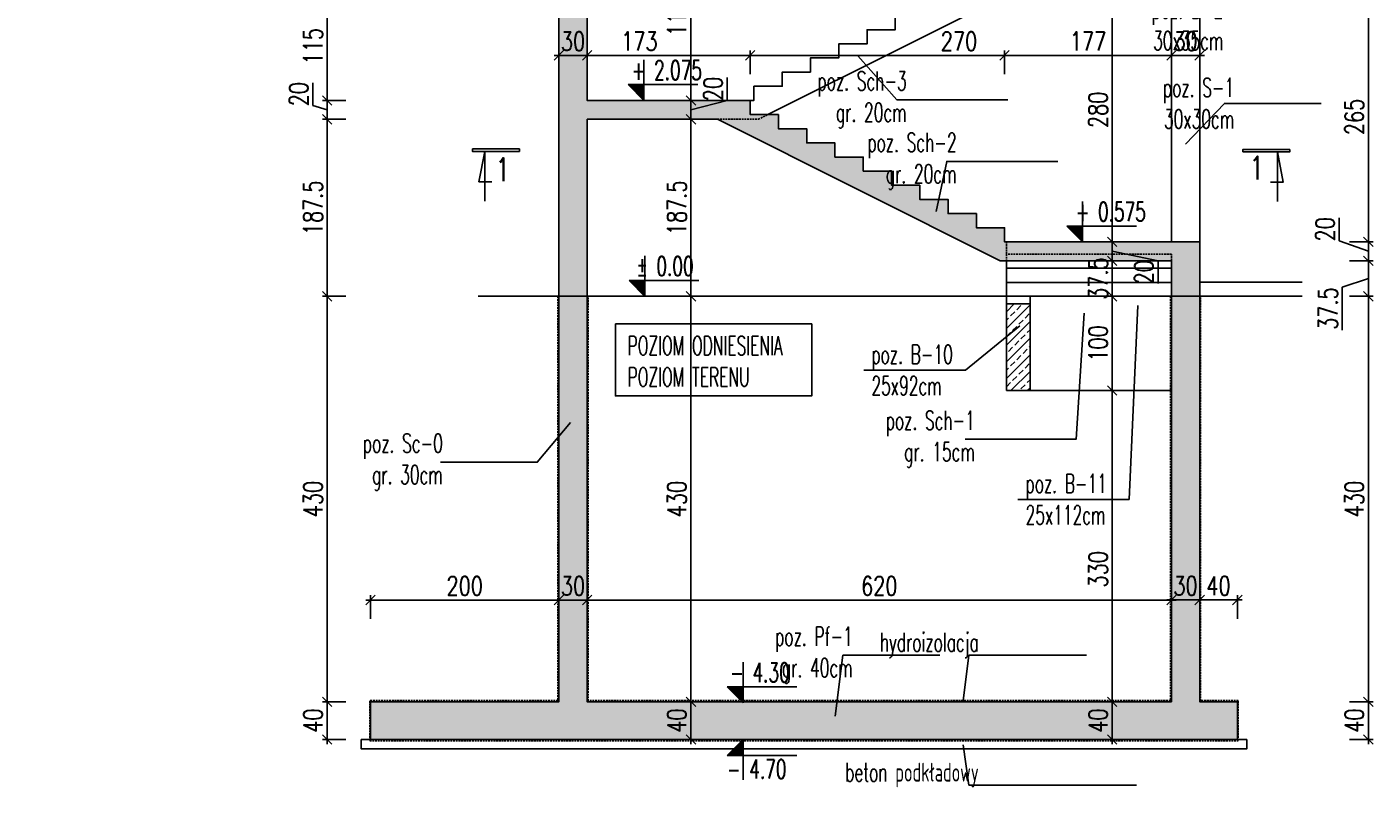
# Model space of a CAD drawing. Header units: millimetres. Extents: x -303 to 588072, y -379 to 357555.
# Tile 17 of 88: x 537445 to 538873, y 335619 to 336447. Entities that reach past the tile are written whole.
import ezdxf

# ---------------------------------------------------------------- set-up
doc = ezdxf.new("R2010")
doc.units = ezdxf.units.MM
doc.header["$LTSCALE"] = 0.15
doc.header["$MEASUREMENT"] = 0
doc.header["$PDSIZE"] = -5
doc.linetypes.add('DASHED', pattern=[19.05, 12.7, -6.35])
for name, color, linetype in [('3', 4, 'Continuous'), ('5', 8, 'Continuous'), ('RFD_1', 2, 'Continuous'), ('RFD_2', 4, 'DASHED'), ('RFD_3', 4, 'Continuous'), ('RFD_5', 8, 'Continuous'), ('RFD_5 @ 10', 8, 'Continuous')]:
    doc.layers.add(name, color=color, linetype=linetype)
doc.styles.get("Standard").update_dxf_attribs({"font": 'simplex.shx', "width": 0.75})
doc.styles.add('txt3', font='simplex.shx', dxfattribs={"width": 0.75, "height": 20})
doc.dimstyles.new('opis 1.1', dxfattribs={"dimscale": 0, "dimtxt": 2, "dimasz": 1, "dimexe": 0.5, "dimexo": 1, "dimgap": 0, "dimtad": 0, "dimdec": 1, "dimrnd": 0.5, "dimdsep": 46, "dimtxsty": 'Standard', "dimblk1": 'OBLIQUE', "dimblk2": 'OBLIQUE', "dimsah": 1, "dimcen": 1, "dimdle": 0.5, "dimclrd": 256, "dimclre": 256, "dimclrt": 4, "dimadec": 0, "dimazin": 2, "dimtm": 1e-09, "dimtfac": 0.75, "dimtdec": 1, "dimtmove": 0, "dimatfit": 3, "dimfxl": 0, "dimtvp": 0.75, "dimtolj": 1, "dimtzin": 0, "dimlwd": -1, "dimlwe": -1, "dimarcsym": 0})

# ---------------------------------------------------------------- blocks, each defined once
blk = doc.blocks.new('324r232')
at = {"layer": 'RFD_5'}
blk.add_hatch(color=256, dxfattribs=at).paths.add_polyline_path([(0, 16.6), (-16.6, 16.6), (0, 0)])
at = {"layer": '5'}
blk.add_line((56.3, 16.6), (-16.6, 16.6), dxfattribs=at)
at = {"layer": 'RFD_5'}
for points in [[(0, 42.3), (0, 16.6)], [(-16.6, 16.6), (0, 0)], [(0, 0), (0, 16.6)]]:
    blk.add_lwpolyline(points, dxfattribs=at)
blk = doc.blocks.new('asdddd')
at = {"layer": '5'}
blk.add_line((538151.4, 335098.7), (538077.5, 335098.7), dxfattribs=at)
at = {"layer": 'RFD_5'}
for points in [[(538094.3, 335124.8), (538094.3, 335098.7)], [(538077.5, 335098.7), (538094.3, 335081.9)], [(538094.3, 335081.9), (538094.3, 335098.7)]]:
    blk.add_lwpolyline(points, dxfattribs=at)
blk = doc.blocks.new('_Oblique')
at = {"color": 0, "linetype": 'ByBlock', "lineweight": -2}
blk.add_line((-0.5, -0.5), (0.5, 0.5), dxfattribs=at)
blk = doc.blocks.new('*D1048')
at = {"layer": 'Defpoints', "color": 0, "lineweight": 80}
for p in [(537763, 335731.7), (537809.2, 335731.7), (537809.2, 335691.7)]:
    blk.add_point(p, dxfattribs=at)
at = {"layer": 'RFD_5'}
for p, q in [((537783, 335731.7), (537758, 335731.7)), ((537763, 335686.7), (537763, 335736.7)), ((537783, 335691.7), (537758, 335691.7))]:
    blk.add_line(p, q, dxfattribs=at)
at = {"layer": 'RFD_5', "xscale": 10, "yscale": 10, "zscale": 10}
for p, rotation in [((537763, 335731.7), 90), ((537763, 335691.7), 270)]:
    blk.add_blockref('_Oblique', p, dxfattribs=dict(at, rotation=rotation))
at = {"layer": 'RFD_5', "color": 4, "insert": (537748, 335711.7), "char_height": 20, "attachment_point": 5, "rotation": 90}
blk.add_mtext('\\A1;40', dxfattribs=at)
blk = doc.blocks.new('*D1049')
at = {"layer": 'Defpoints', "color": 0, "lineweight": 80}
for p in [(537763, 336161.7), (538059.1, 336161.7), (537809.2, 335731.7)]:
    blk.add_point(p, dxfattribs=at)
at = {"layer": 'RFD_5'}
for p, q in [((537783, 336161.7), (537758, 336161.7)), ((537763, 335726.7), (537763, 336166.7)), ((537783, 335731.7), (537758, 335731.7))]:
    blk.add_line(p, q, dxfattribs=at)
at = {"layer": 'RFD_5', "xscale": 10, "yscale": 10, "zscale": 10}
for p, rotation in [((537763, 336161.7), 90), ((537763, 335731.7), 270)]:
    blk.add_blockref('_Oblique', p, dxfattribs=dict(at, rotation=rotation))
at = {"layer": 'RFD_5', "color": 4, "insert": (537748, 335946.7), "char_height": 20, "attachment_point": 5, "rotation": 90}
blk.add_mtext('\\A1;430', dxfattribs=at)
blk = doc.blocks.new('*D1050')
at = {"layer": 'Defpoints', "color": 0, "lineweight": 80}
for p in [(537763, 336349.4), (538063.1, 336349.4), (538059.1, 336161.7)]:
    blk.add_point(p, dxfattribs=at)
at = {"layer": 'RFD_5'}
for p, q in [((537763, 336156.7), (537763, 336354.4)), ((537783, 336349.4), (537758, 336349.4)), ((537783, 336161.7), (537758, 336161.7))]:
    blk.add_line(p, q, dxfattribs=at)
at = {"layer": 'RFD_5', "xscale": 10, "yscale": 10, "zscale": 10}
for p, rotation in [((537763, 336349.4), 90), ((537763, 336161.7), 270)]:
    blk.add_blockref('_Oblique', p, dxfattribs=dict(at, rotation=rotation))
at = {"layer": 'RFD_5', "color": 4, "insert": (537748, 336255.5), "char_height": 20, "attachment_point": 5, "rotation": 90}
blk.add_mtext('\\A1;187.5', dxfattribs=at)
blk = doc.blocks.new('*D1051')
at = {"layer": 'Defpoints', "color": 0, "lineweight": 80}
for p in [(537763, 336369.4), (538061.4, 336369.4), (538061.3, 336349.4)]:
    blk.add_point(p, dxfattribs=at)
at = {"layer": 'RFD_5'}
for p, q in [((537748, 336388.2), (537748, 336363.9)), ((537783, 336369.4), (537758, 336369.4)), ((537763, 336344.4), (537763, 336374.4)), ((537748, 336363.9), (537763, 336359.4)), ((537783, 336349.4), (537758, 336349.4))]:
    blk.add_line(p, q, dxfattribs=at)
at = {"layer": 'RFD_5', "xscale": 10, "yscale": 10, "zscale": 10}
for p, rotation in [((537763, 336369.4), 90), ((537763, 336349.4), 270)]:
    blk.add_blockref('_Oblique', p, dxfattribs=dict(at, rotation=rotation))
at = {"layer": 'RFD_5', "color": 4, "insert": (537733, 336376), "char_height": 20, "attachment_point": 5, "rotation": 90}
blk.add_mtext('\\A1;20', dxfattribs=at)
blk = doc.blocks.new('*D1052')
at = {"layer": 'Defpoints', "color": 0, "lineweight": 80}
for p in [(537763, 336484.4), (538072, 336484.4), (538062.8, 336369.4)]:
    blk.add_point(p, dxfattribs=at)
at = {"layer": 'RFD_5'}
for p, q in [((537783, 336484.4), (537758, 336484.4)), ((537763, 336364.4), (537763, 336489.4)), ((537783, 336369.4), (537758, 336369.4))]:
    blk.add_line(p, q, dxfattribs=at)
at = {"layer": 'RFD_5', "xscale": 10, "yscale": 10, "zscale": 10}
for p, rotation in [((537763, 336484.4), 90), ((537763, 336369.4), 270)]:
    blk.add_blockref('_Oblique', p, dxfattribs=dict(at, rotation=rotation))
at = {"layer": 'RFD_5', "color": 4, "insert": (537748, 336426.9), "char_height": 20, "attachment_point": 5, "rotation": 90}
blk.add_mtext('\\A1;115', dxfattribs=at)
blk = doc.blocks.new('*D1056')
at = {"layer": 'Defpoints', "color": 0, "lineweight": 80}
for p in [(-275, 336819), (538048, 336819), (1, 0)]:
    blk.add_point(p, dxfattribs=at)
at = {"layer": 'RFD_5'}
for p, q in [((-255, 336819), (-280, 336819)), ((-275, -5), (-275, 336824)), ((-255, 0), (-280, 0))]:
    blk.add_line(p, q, dxfattribs=at)
at = {"layer": 'RFD_5', "xscale": 10, "yscale": 10, "zscale": 10}
for p, rotation in [((-275, 336819), 90), ((-275, 0), 270)]:
    blk.add_blockref('_Oblique', p, dxfattribs=dict(at, rotation=rotation))
at = {"layer": 'RFD_5', "color": 4, "insert": (-290, 168409.5), "char_height": 20, "attachment_point": 5, "rotation": 90}
blk.add_mtext('\\A1;336819', dxfattribs=at)
blk = doc.blocks.new('*D1070')
at = {"layer": 'Defpoints', "color": 0, "lineweight": 80}
for p in [(538689, 336484.4), (538689, 336219.4), (538868, 336219.4)]:
    blk.add_point(p, dxfattribs=at)
at = {"layer": 'RFD_5'}
for p, q in [((538848, 336484.4), (538873, 336484.4)), ((538868, 336489.4), (538868, 336214.4)), ((538848, 336219.4), (538873, 336219.4))]:
    blk.add_line(p, q, dxfattribs=at)
at = {"layer": 'RFD_5', "xscale": 10, "yscale": 10, "zscale": 10}
for p, rotation in [((538868, 336484.4), 90), ((538868, 336219.4), 270)]:
    blk.add_blockref('_Oblique', p, dxfattribs=dict(at, rotation=rotation))
at = {"layer": 'RFD_5', "color": 4, "insert": (538853, 336351.9), "char_height": 20, "attachment_point": 5, "rotation": 90}
blk.add_mtext('\\A1;265', dxfattribs=at)
blk = doc.blocks.new('*D1071')
at = {"layer": 'Defpoints', "color": 0, "lineweight": 80}
for p in [(538689, 336219.4), (538659, 336199.4), (538868, 336199.4)]:
    blk.add_point(p, dxfattribs=at)
at = {"layer": 'RFD_5'}
for p, q in [((538837.1, 336244.9), (538837.1, 336220.6)), ((538868, 336224.4), (538868, 336194.4)), ((538837.1, 336220.6), (538868, 336209.4)), ((538848, 336219.4), (538873, 336219.4)), ((538848, 336199.4), (538873, 336199.4))]:
    blk.add_line(p, q, dxfattribs=at)
at = {"layer": 'RFD_5', "xscale": 10, "yscale": 10, "zscale": 10}
for p, rotation in [((538868, 336219.4), 90), ((538868, 336199.4), 270)]:
    blk.add_blockref('_Oblique', p, dxfattribs=dict(at, rotation=rotation))
at = {"layer": 'RFD_5', "color": 4, "insert": (538822.1, 336232.7), "char_height": 20, "attachment_point": 5, "rotation": 90}
blk.add_mtext('\\A1;20', dxfattribs=at)
blk = doc.blocks.new('*D1072')
at = {"layer": 'Defpoints', "color": 0, "lineweight": 80}
for p in [(538659, 336199.4), (538737, 336161.7), (538868, 336161.7)]:
    blk.add_point(p, dxfattribs=at)
at = {"layer": 'RFD_5'}
for p, q in [((538848, 336199.4), (538873, 336199.4)), ((538868, 336204.4), (538868, 336156.7)), ((538840.2, 336171.5), (538868, 336180.5)), ((538840.2, 336125.8), (538840.2, 336171.5)), ((538848, 336161.7), (538873, 336161.7))]:
    blk.add_line(p, q, dxfattribs=at)
at = {"layer": 'RFD_5', "xscale": 10, "yscale": 10, "zscale": 10}
for p, rotation in [((538868, 336199.4), 90), ((538868, 336161.7), 270)]:
    blk.add_blockref('_Oblique', p, dxfattribs=dict(at, rotation=rotation))
at = {"layer": 'RFD_5', "color": 4, "insert": (538825.2, 336148.7), "char_height": 20, "attachment_point": 5, "rotation": 90}
blk.add_mtext('\\A1;37.5', dxfattribs=at)
blk = doc.blocks.new('*D1073')
at = {"layer": 'Defpoints', "color": 0, "lineweight": 80}
for p in [(538735.6, 336161.7), (538729, 335731.7), (538868, 335731.7)]:
    blk.add_point(p, dxfattribs=at)
at = {"layer": 'RFD_5'}
for p, q in [((538848, 336161.7), (538873, 336161.7)), ((538868, 336166.7), (538868, 335726.7)), ((538848, 335731.7), (538873, 335731.7))]:
    blk.add_line(p, q, dxfattribs=at)
at = {"layer": 'RFD_5', "xscale": 10, "yscale": 10, "zscale": 10}
for p, rotation in [((538868, 336161.7), 90), ((538868, 335731.7), 270)]:
    blk.add_blockref('_Oblique', p, dxfattribs=dict(at, rotation=rotation))
at = {"layer": 'RFD_5', "color": 4, "insert": (538853, 335946.7), "char_height": 20, "attachment_point": 5, "rotation": 90}
blk.add_mtext('\\A1;430', dxfattribs=at)
blk = doc.blocks.new('*D1074')
at = {"layer": 'Defpoints', "color": 0, "lineweight": 80}
for p in [(538729, 335731.7), (538729, 335691.7), (538868, 335691.7)]:
    blk.add_point(p, dxfattribs=at)
at = {"layer": 'RFD_5'}
for p, q in [((538848, 335731.7), (538873, 335731.7)), ((538868, 335736.7), (538868, 335686.7)), ((538848, 335691.7), (538873, 335691.7))]:
    blk.add_line(p, q, dxfattribs=at)
at = {"layer": 'RFD_5', "xscale": 10, "yscale": 10, "zscale": 10}
for p, rotation in [((538868, 335731.7), 90), ((538868, 335691.7), 270)]:
    blk.add_blockref('_Oblique', p, dxfattribs=dict(at, rotation=rotation))
at = {"layer": 'RFD_5', "color": 4, "insert": (538853, 335711.7), "char_height": 20, "attachment_point": 5, "rotation": 90}
blk.add_mtext('\\A1;40', dxfattribs=at)
blk = doc.blocks.new('*D1075')
at = {"layer": 'Defpoints', "color": 0, "lineweight": 80}
for p in [(538143.4, 336349.4), (538142.4, 336161.7), (538149.2, 336161.7)]:
    blk.add_point(p, dxfattribs=at)
at = {"layer": 'RFD_5'}
for p, q in [((538149.2, 336354.4), (538149.2, 336156.7)), ((538149.2, 336349.4), (538154.2, 336349.4)), ((538149.2, 336161.7), (538154.2, 336161.7))]:
    blk.add_line(p, q, dxfattribs=at)
at = {"layer": 'RFD_5', "xscale": 10, "yscale": 10, "zscale": 10}
for p, rotation in [((538149.2, 336349.4), 90), ((538149.2, 336161.7), 270)]:
    blk.add_blockref('_Oblique', p, dxfattribs=dict(at, rotation=rotation))
at = {"layer": 'RFD_5', "color": 4, "insert": (538134.2, 336255.5), "char_height": 20, "attachment_point": 5, "rotation": 90}
blk.add_mtext('\\A1;187.5', dxfattribs=at)
blk = doc.blocks.new('*D1076')
at = {"layer": 'Defpoints', "color": 0, "lineweight": 80}
for p in [(538142.4, 336161.7), (538149.2, 335731.7), (538246.8, 335731.7)]:
    blk.add_point(p, dxfattribs=at)
at = {"layer": 'RFD_5'}
for p, q in [((538149.2, 336166.7), (538149.2, 335726.7)), ((538149.2, 336161.7), (538154.2, 336161.7)), ((538169.2, 335731.7), (538144.2, 335731.7))]:
    blk.add_line(p, q, dxfattribs=at)
at = {"layer": 'RFD_5', "xscale": 10, "yscale": 10, "zscale": 10}
for p, rotation in [((538149.2, 336161.7), 90), ((538149.2, 335731.7), 270)]:
    blk.add_blockref('_Oblique', p, dxfattribs=dict(at, rotation=rotation))
at = {"layer": 'RFD_5', "color": 4, "insert": (538134.2, 335946.7), "char_height": 20, "attachment_point": 5, "rotation": 90}
blk.add_mtext('\\A1;430', dxfattribs=at)
blk = doc.blocks.new('*D1077')
at = {"layer": 'Defpoints', "color": 0, "lineweight": 80}
for p in [(538246.8, 335731.7), (538149.2, 335691.7), (538237.1, 335691.7)]:
    blk.add_point(p, dxfattribs=at)
at = {"layer": 'RFD_5'}
for p, q in [((538169.2, 335731.7), (538144.2, 335731.7)), ((538149.2, 335736.7), (538149.2, 335686.7)), ((538169.2, 335691.7), (538144.2, 335691.7))]:
    blk.add_line(p, q, dxfattribs=at)
at = {"layer": 'RFD_5', "xscale": 10, "yscale": 10, "zscale": 10}
for p, rotation in [((538149.2, 335731.7), 90), ((538149.2, 335691.7), 270)]:
    blk.add_blockref('_Oblique', p, dxfattribs=dict(at, rotation=rotation))
at = {"layer": 'RFD_5', "color": 4, "insert": (538134.2, 335711.7), "char_height": 20, "attachment_point": 5, "rotation": 90}
blk.add_mtext('\\A1;40', dxfattribs=at)
blk = doc.blocks.new('*D1078')
at = {"layer": 'Defpoints', "color": 0, "lineweight": 80}
for p in [(538149.2, 336369.4), (538149.9, 336369.4), (538143.4, 336349.4)]:
    blk.add_point(p, dxfattribs=at)
at = {"layer": 'RFD_5'}
for p, q in [((538187.7, 336393.7), (538187.7, 336369.4)), ((538149.2, 336369.4), (538144.2, 336369.4)), ((538149.2, 336344.4), (538149.2, 336374.4)), ((538187.7, 336369.4), (538149.2, 336359.4)), ((538149.2, 336349.4), (538154.2, 336349.4))]:
    blk.add_line(p, q, dxfattribs=at)
at = {"layer": 'RFD_5', "xscale": 10, "yscale": 10, "zscale": 10}
for p, rotation in [((538149.2, 336369.4), 90), ((538149.2, 336349.4), 270)]:
    blk.add_blockref('_Oblique', p, dxfattribs=dict(at, rotation=rotation))
at = {"layer": 'RFD_5', "color": 4, "insert": (538172.7, 336381.5), "char_height": 20, "attachment_point": 5, "rotation": 90}
blk.add_mtext('\\A1;20', dxfattribs=at)
blk = doc.blocks.new('*D1085')
at = {"layer": 'Defpoints', "color": 0, "lineweight": 80}
for p in [(538149.2, 336484.4), (538170, 336484.4), (538149.9, 336369.4)]:
    blk.add_point(p, dxfattribs=at)
at = {"layer": 'RFD_5'}
for p, q in [((538160, 336484.4), (538144.2, 336484.4)), ((538149.2, 336364.4), (538149.2, 336489.4)), ((538149.2, 336369.4), (538144.2, 336369.4))]:
    blk.add_line(p, q, dxfattribs=at)
at = {"layer": 'RFD_5', "xscale": 10, "yscale": 10, "zscale": 10}
for p, rotation in [((538149.2, 336484.4), 90), ((538149.2, 336369.4), 270)]:
    blk.add_blockref('_Oblique', p, dxfattribs=dict(at, rotation=rotation))
at = {"layer": 'RFD_5', "color": 4, "insert": (538134.2, 336457), "char_height": 20, "attachment_point": 5, "rotation": 90}
blk.add_mtext('\\A1;115', dxfattribs=at)
blk = doc.blocks.new('*D1091')
at = {"layer": 'Defpoints', "color": 0, "lineweight": 80}
for p in [(538596.2, 336499.4), (538596.2, 336499.4), (538612.2, 336219.4)]:
    blk.add_point(p, dxfattribs=at)
at = {"layer": 'RFD_5'}
for p, q in [((538586.2, 336499.4), (538591.2, 336499.4)), ((538596.2, 336214.4), (538596.2, 336504.4)), ((538602.2, 336219.4), (538591.2, 336219.4))]:
    blk.add_line(p, q, dxfattribs=at)
at = {"layer": 'RFD_5', "xscale": 10, "yscale": 10, "zscale": 10}
for p, rotation in [((538596.2, 336499.4), 90), ((538596.2, 336219.4), 270)]:
    blk.add_blockref('_Oblique', p, dxfattribs=dict(at, rotation=rotation))
at = {"layer": 'RFD_5', "color": 4, "insert": (538581.2, 336359.4), "char_height": 20, "attachment_point": 5, "rotation": 90}
blk.add_mtext('\\A1;280', dxfattribs=at)
blk = doc.blocks.new('*D1099')
at = {"layer": 'Defpoints', "color": 0, "lineweight": 80}
for p in [(538612.2, 336219.4), (538596.2, 336199.4), (538596.2, 336199.4)]:
    blk.add_point(p, dxfattribs=at)
at = {"layer": 'RFD_5'}
for p, q in [((538596.2, 336224.4), (538596.2, 336194.4)), ((538602.2, 336219.4), (538591.2, 336219.4)), ((538586.2, 336199.4), (538591.2, 336199.4)), ((538644.8, 336199.4), (538596.2, 336209.4)), ((538644.8, 336175.1), (538644.8, 336199.4))]:
    blk.add_line(p, q, dxfattribs=at)
at = {"layer": 'RFD_5', "xscale": 10, "yscale": 10, "zscale": 10}
for p, rotation in [((538596.2, 336219.4), 90), ((538596.2, 336199.4), 270)]:
    blk.add_blockref('_Oblique', p, dxfattribs=dict(at, rotation=rotation))
at = {"layer": 'RFD_5', "color": 4, "insert": (538629.8, 336187.3), "char_height": 20, "attachment_point": 5, "rotation": 90}
blk.add_mtext('\\A1;20', dxfattribs=at)
blk = doc.blocks.new('*D1100')
at = {"layer": 'Defpoints', "color": 0, "lineweight": 80}
for p in [(538595.5, 336199.4), (538539.4, 336161.7), (538596.2, 336161.7)]:
    blk.add_point(p, dxfattribs=at)
at = {"layer": 'RFD_5'}
for p, q in [((538596.2, 336204.4), (538596.2, 336156.7)), ((538596.2, 336199.4), (538601.2, 336199.4)), ((538576.2, 336161.7), (538601.2, 336161.7))]:
    blk.add_line(p, q, dxfattribs=at)
at = {"layer": 'RFD_5', "xscale": 10, "yscale": 10, "zscale": 10}
for p, rotation in [((538596.2, 336199.4), 90), ((538596.2, 336161.7), 270)]:
    blk.add_blockref('_Oblique', p, dxfattribs=dict(at, rotation=rotation))
at = {"layer": 'RFD_5', "color": 4, "insert": (538581.2, 336180.5), "char_height": 20, "attachment_point": 5, "rotation": 90}
blk.add_mtext('\\A1;37.5', dxfattribs=at)
blk = doc.blocks.new('*D1101')
at = {"layer": 'Defpoints', "color": 0, "lineweight": 80}
for p in [(538539.4, 336161.7), (538539, 336061.7), (538596.2, 336061.7)]:
    blk.add_point(p, dxfattribs=at)
at = {"layer": 'RFD_5'}
for p, q in [((538576.2, 336161.7), (538601.2, 336161.7)), ((538596.2, 336166.7), (538596.2, 336056.7)), ((538576.2, 336061.7), (538601.2, 336061.7))]:
    blk.add_line(p, q, dxfattribs=at)
at = {"layer": 'RFD_5', "xscale": 10, "yscale": 10, "zscale": 10}
for p, rotation in [((538596.2, 336161.7), 90), ((538596.2, 336061.7), 270)]:
    blk.add_blockref('_Oblique', p, dxfattribs=dict(at, rotation=rotation))
at = {"layer": 'RFD_5', "color": 4, "insert": (538581.2, 336111.7), "char_height": 20, "attachment_point": 5, "rotation": 90}
blk.add_mtext('\\A1;100', dxfattribs=at)
blk = doc.blocks.new('*D1102')
at = {"layer": 'Defpoints', "color": 0, "lineweight": 80}
for p in [(538542.8, 336061.7), (538594.2, 335731.7), (538596.2, 335731.7)]:
    blk.add_point(p, dxfattribs=at)
at = {"layer": 'RFD_5'}
for p, q in [((538576.2, 336061.7), (538601.2, 336061.7)), ((538596.2, 336066.7), (538596.2, 335726.7)), ((538596.2, 335731.7), (538601.2, 335731.7))]:
    blk.add_line(p, q, dxfattribs=at)
at = {"layer": 'RFD_5', "xscale": 10, "yscale": 10, "zscale": 10}
for p, rotation in [((538596.2, 336061.7), 90), ((538596.2, 335731.7), 270)]:
    blk.add_blockref('_Oblique', p, dxfattribs=dict(at, rotation=rotation))
at = {"layer": 'RFD_5', "color": 4, "insert": (538581.2, 335872.2), "char_height": 20, "attachment_point": 5, "rotation": 90}
blk.add_mtext('\\A1;330', dxfattribs=at)
blk = doc.blocks.new('*D1103')
at = {"layer": 'Defpoints', "color": 0, "lineweight": 80}
for p in [(538596.2, 335731.7), (538596.2, 335691.7), (538596.2, 335691.7)]:
    blk.add_point(p, dxfattribs=at)
at = {"layer": 'RFD_5'}
for p, q in [((538586.2, 335731.7), (538591.2, 335731.7)), ((538596.2, 335736.7), (538596.2, 335686.7)), ((538596.2, 335691.7), (538591.2, 335691.7))]:
    blk.add_line(p, q, dxfattribs=at)
at = {"layer": 'RFD_5', "xscale": 10, "yscale": 10, "zscale": 10}
for p, rotation in [((538596.2, 335731.7), 90), ((538596.2, 335691.7), 270)]:
    blk.add_blockref('_Oblique', p, dxfattribs=dict(at, rotation=rotation))
at = {"layer": 'RFD_5', "color": 4, "insert": (538581.2, 335711.7), "char_height": 20, "attachment_point": 5, "rotation": 90}
blk.add_mtext('\\A1;40', dxfattribs=at)
blk = doc.blocks.new('*D1122')
at = {"layer": 'Defpoints', "color": 0, "lineweight": 80}
for p in [(538212, 336417.2), (538212, 336358.7), (538039, 336320.2)]:
    blk.add_point(p, dxfattribs=at)
at = {"layer": 'RFD_5'}
for p, q in [((538034, 336417.2), (538217, 336417.2)), ((538039, 336397.2), (538039, 336422.2)), ((538212, 336397.2), (538212, 336422.2))]:
    blk.add_line(p, q, dxfattribs=at)
at = {"layer": 'RFD_5', "xscale": 10, "yscale": 10, "zscale": 10, "rotation": 180}
blk.add_blockref('_Oblique', (538039, 336417.2), dxfattribs=at)
at = {"layer": 'RFD_5', "xscale": 10, "yscale": 10, "zscale": 10}
blk.add_blockref('_Oblique', (538212, 336417.2), dxfattribs=at)
at = {"layer": 'RFD_5', "color": 4, "insert": (538094.4, 336432.2), "char_height": 20, "attachment_point": 5}
blk.add_mtext('\\A1;173', dxfattribs=at)
blk = doc.blocks.new('*D1123')
at = {"layer": 'Defpoints', "color": 0, "lineweight": 80}
for p in [(538482, 336417.2), (538212, 336358.7), (538482, 336226.9)]:
    blk.add_point(p, dxfattribs=at)
at = {"layer": 'RFD_5'}
for p, q in [((538207, 336417.2), (538487, 336417.2)), ((538212, 336397.2), (538212, 336422.2)), ((538482, 336397.2), (538482, 336422.2))]:
    blk.add_line(p, q, dxfattribs=at)
at = {"layer": 'RFD_5', "xscale": 10, "yscale": 10, "zscale": 10, "rotation": 180}
blk.add_blockref('_Oblique', (538212, 336417.2), dxfattribs=at)
at = {"layer": 'RFD_5', "xscale": 10, "yscale": 10, "zscale": 10}
blk.add_blockref('_Oblique', (538482, 336417.2), dxfattribs=at)
at = {"layer": 'RFD_5', "color": 4, "insert": (538433.6, 336432.2), "char_height": 20, "attachment_point": 5}
blk.add_mtext('\\A1;270', dxfattribs=at)
blk = doc.blocks.new('*D1124')
at = {"layer": 'Defpoints', "color": 0, "lineweight": 80}
for p in [(538659, 336417.2), (538659, 336256.9), (538482, 336226.9)]:
    blk.add_point(p, dxfattribs=at)
at = {"layer": 'RFD_5'}
for p, q in [((538477, 336417.2), (538664, 336417.2)), ((538482, 336397.2), (538482, 336422.2)), ((538659, 336397.2), (538659, 336422.2))]:
    blk.add_line(p, q, dxfattribs=at)
at = {"layer": 'RFD_5', "xscale": 10, "yscale": 10, "zscale": 10, "rotation": 180}
blk.add_blockref('_Oblique', (538482, 336417.2), dxfattribs=at)
at = {"layer": 'RFD_5', "xscale": 10, "yscale": 10, "zscale": 10}
blk.add_blockref('_Oblique', (538659, 336417.2), dxfattribs=at)
at = {"layer": 'RFD_5', "color": 4, "insert": (538570.5, 336432.2), "char_height": 20, "attachment_point": 5}
blk.add_mtext('\\A1;177', dxfattribs=at)
blk = doc.blocks.new('*D1125')
at = {"layer": 'Defpoints', "color": 0, "lineweight": 80}
for p in [(538689, 336417.2), (538659, 336256.9), (538689, 336259.4)]:
    blk.add_point(p, dxfattribs=at)
at = {"layer": 'RFD_5'}
for p, q in [((538654, 336417.2), (538694, 336417.2)), ((538659, 336397.2), (538659, 336422.2)), ((538689, 336397.2), (538689, 336422.2))]:
    blk.add_line(p, q, dxfattribs=at)
at = {"layer": 'RFD_5', "xscale": 10, "yscale": 10, "zscale": 10, "rotation": 180}
blk.add_blockref('_Oblique', (538659, 336417.2), dxfattribs=at)
at = {"layer": 'RFD_5', "xscale": 10, "yscale": 10, "zscale": 10}
blk.add_blockref('_Oblique', (538689, 336417.2), dxfattribs=at)
at = {"layer": 'RFD_5', "color": 4, "insert": (538674, 336432.2), "char_height": 20, "attachment_point": 5}
blk.add_mtext('\\A1;30', dxfattribs=at)
blk = doc.blocks.new('*D1126')
at = {"layer": 'Defpoints', "color": 0, "lineweight": 80}
for p in [(538009, 336417.2), (538009, 336385), (538039, 336320.2)]:
    blk.add_point(p, dxfattribs=at)
at = {"layer": 'RFD_5'}
for p, q in [((538044, 336417.2), (538004, 336417.2)), ((538009, 336397.2), (538009, 336422.2)), ((538039, 336397.2), (538039, 336422.2))]:
    blk.add_line(p, q, dxfattribs=at)
at = {"layer": 'RFD_5', "xscale": 10, "yscale": 10, "zscale": 10, "rotation": 180}
blk.add_blockref('_Oblique', (538009, 336417.2), dxfattribs=at)
at = {"layer": 'RFD_5', "xscale": 10, "yscale": 10, "zscale": 10}
blk.add_blockref('_Oblique', (538039, 336417.2), dxfattribs=at)
at = {"layer": 'RFD_5', "color": 4, "insert": (538024, 336432.2), "char_height": 20, "attachment_point": 5}
blk.add_mtext('\\A1;30', dxfattribs=at)
blk = doc.blocks.new('*D1127')
at = {"layer": 'Defpoints', "color": 0, "lineweight": 80}
for p in [(538009, 335839.6), (537809.2, 335731.7), (538009, 335731.7)]:
    blk.add_point(p, dxfattribs=at)
at = {"layer": 'RFD_5'}
for p, q in [((537804.2, 335839.6), (538014, 335839.6)), ((537809.2, 335819.6), (537809.2, 335844.6)), ((538009, 335819.6), (538009, 335844.6))]:
    blk.add_line(p, q, dxfattribs=at)
at = {"layer": 'RFD_5', "xscale": 10, "yscale": 10, "zscale": 10, "rotation": 180}
blk.add_blockref('_Oblique', (537809.2, 335839.6), dxfattribs=at)
at = {"layer": 'RFD_5', "xscale": 10, "yscale": 10, "zscale": 10}
blk.add_blockref('_Oblique', (538009, 335839.6), dxfattribs=at)
at = {"layer": 'RFD_5', "color": 4, "insert": (537909.1, 335854.6), "char_height": 20, "attachment_point": 5}
blk.add_mtext('\\A1;200', dxfattribs=at)
blk = doc.blocks.new('*D1128')
at = {"layer": 'Defpoints', "color": 0, "lineweight": 80}
for p in [(538039, 335839.6), (538039, 335806.1), (538009, 335731.7)]:
    blk.add_point(p, dxfattribs=at)
at = {"layer": 'RFD_5'}
for p, q in [((538004, 335839.6), (538044, 335839.6)), ((538009, 335819.6), (538009, 335844.6)), ((538039, 335819.6), (538039, 335844.6))]:
    blk.add_line(p, q, dxfattribs=at)
at = {"layer": 'RFD_5', "xscale": 10, "yscale": 10, "zscale": 10, "rotation": 180}
blk.add_blockref('_Oblique', (538009, 335839.6), dxfattribs=at)
at = {"layer": 'RFD_5', "xscale": 10, "yscale": 10, "zscale": 10}
blk.add_blockref('_Oblique', (538039, 335839.6), dxfattribs=at)
at = {"layer": 'RFD_5', "color": 4, "insert": (538024, 335854.6), "char_height": 20, "attachment_point": 5}
blk.add_mtext('\\A1;30', dxfattribs=at)
blk = doc.blocks.new('*D1129')
at = {"layer": 'Defpoints', "color": 0, "lineweight": 80}
for p in [(538659, 335839.6), (538039, 335806.1), (538659, 335780.5)]:
    blk.add_point(p, dxfattribs=at)
at = {"layer": 'RFD_5'}
for p, q in [((538034, 335839.6), (538664, 335839.6)), ((538039, 335819.6), (538039, 335844.6)), ((538659, 335819.6), (538659, 335844.6))]:
    blk.add_line(p, q, dxfattribs=at)
at = {"layer": 'RFD_5', "xscale": 10, "yscale": 10, "zscale": 10, "rotation": 180}
blk.add_blockref('_Oblique', (538039, 335839.6), dxfattribs=at)
at = {"layer": 'RFD_5', "xscale": 10, "yscale": 10, "zscale": 10}
blk.add_blockref('_Oblique', (538659, 335839.6), dxfattribs=at)
at = {"layer": 'RFD_5', "color": 4, "insert": (538349, 335854.6), "char_height": 20, "attachment_point": 5}
blk.add_mtext('\\A1;620', dxfattribs=at)
blk = doc.blocks.new('*D1130')
at = {"layer": 'Defpoints', "color": 0, "lineweight": 80}
for p in [(538689, 335839.7), (538659, 335780.5), (538689, 335780.5)]:
    blk.add_point(p, dxfattribs=at)
at = {"layer": 'RFD_5'}
for p, q in [((538654, 335839.7), (538694, 335839.7)), ((538659, 335819.7), (538659, 335844.7)), ((538689, 335819.7), (538689, 335844.7))]:
    blk.add_line(p, q, dxfattribs=at)
at = {"layer": 'RFD_5', "xscale": 10, "yscale": 10, "zscale": 10, "rotation": 180}
blk.add_blockref('_Oblique', (538659, 335839.7), dxfattribs=at)
at = {"layer": 'RFD_5', "xscale": 10, "yscale": 10, "zscale": 10}
blk.add_blockref('_Oblique', (538689, 335839.7), dxfattribs=at)
at = {"layer": 'RFD_5', "color": 4, "insert": (538674, 335854.7), "char_height": 20, "attachment_point": 5}
blk.add_mtext('\\A1;30', dxfattribs=at)
blk = doc.blocks.new('*D1131')
at = {"layer": 'Defpoints', "color": 0, "lineweight": 80}
for p in [(538729, 335839.7), (538689, 335780.5), (538729, 335731.7)]:
    blk.add_point(p, dxfattribs=at)
at = {"layer": 'RFD_5'}
for p, q in [((538684, 335839.7), (538734, 335839.7)), ((538689, 335819.7), (538689, 335844.7)), ((538729, 335819.7), (538729, 335844.7))]:
    blk.add_line(p, q, dxfattribs=at)
at = {"layer": 'RFD_5', "xscale": 10, "yscale": 10, "zscale": 10, "rotation": 180}
blk.add_blockref('_Oblique', (538689, 335839.7), dxfattribs=at)
at = {"layer": 'RFD_5', "xscale": 10, "yscale": 10, "zscale": 10}
blk.add_blockref('_Oblique', (538729, 335839.7), dxfattribs=at)
at = {"layer": 'RFD_5', "color": 4, "insert": (538709, 335854.7), "char_height": 20, "attachment_point": 5}
blk.add_mtext('\\A1;40', dxfattribs=at)

msp = doc.modelspace()

# ---------------------------------------------------------------- hatches: boundary and pattern name
at = {"layer": 'RFD_5'}
h = msp.add_hatch(dxfattribs=at)
h.set_pattern_fill('ANSI33', color=256, scale=50)
h.set_pattern_definition([(45, (2554.817, 2088.006), (-8.83883476, 8.83883476), []), (45, (2563.656, 2088.006), (-8.83883476, 8.83883476), [6.25, -3.125])])
h.paths.add_polyline_path([(537809.24, 335731.67), (537809.24, 335691.67), (538729, 335691.67), (538729, 335731.67), (538689, 335731.67), (538689, 336219.41), (538482, 336219.41), (538482, 336234.41), (538452, 336234.41), (538452, 336249.41), (538422, 336249.41), (538422, 336264.41), (538392, 336264.41), (538392, 336279.41), (538362, 336279.41), (538362, 336294.41), (538332, 336294.41), (538332, 336309.41), (538302, 336309.41), (538302, 336324.41), (538272, 336324.41), (538272, 336339.41), (538242, 336339.41), (538242, 336354.41), (538212, 336354.41), (538212, 336369.41), (538039, 336369.41), (538039, 336649.41), (538177.28, 336649.41), (538477.28, 336499.41), (538659, 336499.41), (538659, 336484.41), (538689, 336484.41), (538689, 336503), (538689, 336519.41), (538689, 336519.41), (538689, 336519.41), (538482, 336519.41), (538482, 336534.41), (538452, 336534.41), (538452, 336549.41), (538422, 336549.41), (538422, 336564.41), (538392, 336564.41), (538392, 336579.41), (538362, 336579.41), (538362, 336594.41), (538332, 336594.41), (538332, 336609.41), (538302, 336609.41), (538302, 336624.41), (538272, 336624.41), (538272, 336639.41), (538242, 336639.41), (538242, 336654.41), (538212, 336654.41), (538212, 336669.41), (538009, 336669.41), (538009, 335731.67)])
h.paths.add_polyline_path([(538039, 336349.41), (538039, 335731.67), (538659, 335731.67), (538659, 336199.41), (538477.28, 336199.41), (538177.28, 336349.41)], flags=16)
h.paths.add_polyline_path([(538009, 336969), (538212, 336969), (538212, 336954), (538242, 336954), (538242, 336939), (538272, 336939), (538272, 336924), (538302, 336924), (538302, 336909), (538332, 336909), (538332, 336894), (538362, 336894), (538362, 336879), (538392, 336879), (538392, 336864), (538422, 336864), (538422, 336849), (538452, 336849), (538452, 336834), (538482, 336834), (538482, 336819), (538514, 336819), (538659, 336819), (538659, 336819), (538689, 336819), (538689, 336784), (538659, 336784), (538659, 336799), (538478.81, 336799), (538178.81, 336949), (538039, 336949), (538039, 336934), (538009, 336934)])
h.paths.add_polyline_path([(538009, 337232.65), (538039, 337232.65), (538038.94, 337247.65), (538177.32, 337247.65), (538477.61, 337099.01), (538659, 337098.99), (538659, 337084), (538689, 337084), (538689, 337101.01), (538689, 337101.01), (538689, 337119), (538482, 337119), (538482, 337134), (538452, 337134), (538452, 337148.85), (538422, 337148.85), (538422, 337163.7), (538392, 337163.7), (538392, 337178.55), (538362, 337178.55), (538362, 337193.4), (538332, 337193.4), (538332, 337208.25), (538302, 337208.25), (538302, 337223.1), (538272, 337223.1), (538272, 337237.95), (538242, 337237.95), (538242, 337252.8), (538211.94, 337252.8), (538211.94, 337267.65), (538009, 337267.65)])
h.paths.add_polyline_path([(538456, 337396.15), (538456, 337416.15), (538689, 337416.15), (538689, 337381.15), (538659, 337381.15), (538659, 337396.15)])
h.paths.add_polyline_path([(538009, 337381.15), (538009, 337416.15), (538039, 337416.15), (538039, 337381.15)])
h = msp.add_hatch(dxfattribs=at)
h.set_pattern_fill('ANSI33', color=256, scale=50)
h.paths.add_polyline_path([(538484, 336153.67), (538484, 336061.67), (538509, 336061.67), (538509, 336153.67)])

# ---------------------------------------------------------------- linework, layer by layer
at = {"layer": '3', "color": 4}
msp.add_lwpolyline([(538659, 336161.67), (538509, 336161.67), (538509, 336061.67), (538659, 336061.67)], close=True, dxfattribs=at)
at = {"layer": '3', "color": 4, "elevation": -40}
msp.add_lwpolyline([(538069.08, 336132.33), (538277.39, 336132.33), (538277.39, 336056.14), (538069.08, 336056.14)], close=True, dxfattribs=at)
at = {"layer": 'RFD_1'}
for points in [[(538009, 336669.41), (538009, 335731.67), (537809.24, 335731.67), (537809.24, 335691.67), (538729, 335691.67), (538729, 335731.67), (538689, 335731.67), (538689, 336219.41), (538482, 336219.41), (538482, 336234.41), (538452, 336234.41), (538452, 336249.41), (538422, 336249.41), (538422, 336264.41), (538392, 336264.41), (538392, 336279.41), (538362, 336279.41), (538362, 336294.41), (538332, 336294.41), (538332, 336309.41), (538302, 336309.41), (538302, 336324.41), (538272, 336324.41), (538272, 336339.41), (538242, 336339.41), (538242, 336354.41), (538212, 336354.41), (538212, 336369.41), (538039, 336369.41), (538039, 336649.41)], [(538009, 336371.41), (538009, 336351.41)], [(538039, 336349.41), (538177.28, 336349.41), (538477.28, 336199.41), (538659, 336199.41), (538659, 335731.67), (538039, 335731.67), (538039, 336349.41)], [(537930.37, 336262.7), (537930.37, 336315.35), (537924.23, 336283.23), (537937.76, 336283.23)], [(538771.52, 336262.32), (538771.52, 336314.96), (538777.65, 336282.85), (538764.13, 336282.85)]]:
    msp.add_lwpolyline(points, dxfattribs=at)
for points in [[(537917.19, 336317.92), (537917.19, 336315.35), (537967.07, 336315.35), (537967.07, 336317.92)], [(538784.7, 336317.54), (538784.7, 336314.96), (538734.81, 336314.96), (538734.81, 336317.54)], [(538484, 336061.67), (538509, 336061.67), (538509, 336153.67), (538484, 336153.67)]]:
    msp.add_lwpolyline(points, close=True, dxfattribs=at)
at = {"layer": 'RFD_1', "color": 254, "linetype": 'DASHED', "lineweight": 30}
for points in [[(538008, 336161.67), (538008, 335732.67), (537808.24, 335732.67), (537808.24, 335690.67), (538730, 335690.67), (538730, 335732.67), (538690, 335732.67), (538690, 336161.67)], [(538658, 336161.67), (538658, 335732.67), (538040, 335732.67), (538040, 336161.67)]]:
    msp.add_lwpolyline(points, dxfattribs=at)
at = {"layer": 'RFD_2'}
for points in [[(538177.28, 336349.41), (538220.72, 336349.41), (538230.72, 336354.41)], [(538659, 336199.41), (538659, 336206.42), (538484, 336206.42), (538484, 336219.41)], [(538484, 336206.42), (538484, 336199.41)]]:
    msp.add_lwpolyline(points, dxfattribs=at)
at = {"layer": 'RFD_3'}
for points in [[(538467.28, 336504.41), (538456, 336504.41), (538456, 336489.41), (538426, 336489.41), (538426, 336474.41), (538396, 336474.41), (538396, 336459.41), (538366, 336459.41), (538366, 336444.41), (538336, 336444.41), (538336, 336429.41), (538306, 336429.41), (538306, 336414.41), (538276, 336414.41), (538276, 336399.41), (538246, 336399.41), (538246, 336384.41), (538216, 336384.41), (538216, 336369.41), (538212, 336369.41)], [(538230.72, 336354.41), (538520.72, 336499.41), (538520.72, 336499.41)], [(538484, 336199.41), (538484, 336191.44)], [(538484, 336153.67), (538484, 336161.67)]]:
    msp.add_lwpolyline(points, dxfattribs=at)
for points in [[(538689, 336484.41), (538659, 336484.41), (538659, 336219.41), (538689, 336219.41)], [(538659, 336191.44), (538484, 336191.44), (538484, 336176.45), (538659, 336176.45)], [(538659, 336176.45), (538484, 336176.45), (538484, 336161.67), (538659, 336161.67)]]:
    msp.add_lwpolyline(points, close=True, dxfattribs=at)
at = {"layer": 'RFD_5'}
msp.add_line((538689, 336176.67), (538797.69, 336176.67), dxfattribs=at)
for points in [[(538485.36, 336369.91), (538367.65, 336369.91), (538326.08, 336416.73)], [(538818.04, 336366.24), (538715.29, 336366.24), (538673.88, 336322.86)], [(538538.34, 336304.73), (538420.63, 336304.73), (538409.5, 336251.49)], [(538797.69, 336161.67), (537923.47, 336161.67)], [(538440.1, 336010.04), (538557.8, 336010.04), (538566.34, 336143.9)], [(538496.02, 335946.38), (538614.02, 335946.38), (538623.42, 336152)], [(538332.48, 336083.37), (538440.48, 336083.37), (538498.25, 336130.49)], [(537883.28, 335985.75), (537986.03, 335985.75), (538021.44, 336027.83)], [(538413.14, 335781), (538310.38, 335781), (538302.02, 335716.56)], [(538568.81, 335781), (538444.16, 335781), (538437.89, 335732.67)], [(538729, 335691.67), (538739, 335691.67), (538739, 335681.67), (537799.24, 335681.67), (537799.24, 335691.67), (537809.24, 335691.67)], [(538622.08, 335643.47), (538444.16, 335643.47), (538437.89, 335686.15)]]:
    msp.add_lwpolyline(points, dxfattribs=at)

# ---------------------------------------------------------------- block references
at = {"layer": 'RFD_5', "color": 3}
for p in [(5.01, 1287.49), (470.41, 1137.49), (5.96, 1079.75)]:
    msp.add_blockref('asdddd', p, dxfattribs=at)
at = {"layer": 'RFD_5', "yscale": 1.012500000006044}
for p, xscale, zscale, rotation in [((538099.33, 336369.41), 1.012500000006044, 1.012500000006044, 359.9999986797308), ((538564.73, 336219.41), 1.012500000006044, 1.012500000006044, 359.9999986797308), ((538100.28, 336161.67), 1.012500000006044, 1.012500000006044, 359.9999986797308), ((538204.51, 335730.75), 1.012500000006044, 1.012500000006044, 359.9999986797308), ((538204.51, 335691.67), -1.012500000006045, 1.012500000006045, 179.9999986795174)]:
    msp.add_blockref('324r232', p, dxfattribs=dict(at, xscale=xscale, zscale=zscale, rotation=rotation))

# ---------------------------------------------------------------- texts
at = {"layer": '3', "color": 4, "char_height": 20, "style": 'txt3'}
for s, insert, attachment_point, rotation in [('{\\Fsimplex.shx;\\W7.63158; }{\\A1;\\W0.80000x;poz. B-2}\\P{\\Fsimplex.shx;\\W7.63158; }{\\A1;\\W0.80000x;30x35cm}', (538714.22, 336449.51), 6, 359.99978), ('{\\Fsimplex.shx;\\W9.52632; }{\\A1;\\W0.80000x;poz. Sch-3}\\P{\\Fsimplex.shx;\\W9.52632; }{\\A1;\\W0.80000x;gr. 20cm}', (538378.09, 336370.09, 40), 6, 359.99978), ('{\\Fsimplex.shx;\\W7.21053; }{\\A1;\\W0.80000x;poz. S-1}\\P{\\Fsimplex.shx;\\W7.21053; }{\\A1;\\W0.80000x;30x30cm}', (538725.72, 336366.41, 40), 6, 359.99978), ('{\\Fsimplex.shx;\\W9.52632; }{\\A1;\\W0.80000x;poz. Sch-2}\\P{\\Fsimplex.shx;\\W9.52632; }{\\A1;\\W0.80000x;gr. 20cm}', (538431.07, 336304.91, 40), 6, 359.99978), ('{\\A1;\\W0.80000x;POZIOM ODNIESIENIA}\\P{\\A1;\\W0.80000x;POZIOM TERENU}', (538081.92, 336092.7), 4, 0.00022), ('{\\A1;\\W0.80000x;poz. B-10}\\P{\\A1;\\W0.80000x;25x92cm}', (538340.7, 336083.54, 40), 4, 0.00022), ('{\\Fsimplex.shx;\\W9.05263; }{\\A1;\\W0.80000x;poz. Sch-1}\\P{\\Fsimplex.shx;\\W9.05263; }{\\A1;\\W0.80000x;gr. 15cm}', (538450.53, 336010.22, 40), 6, 359.99978), ('{\\Fsimplex.shx;\\W8.52632; }{\\A1;\\W0.80000x;poz. Sc-0}\\P{\\Fsimplex.shx;\\W8.52632; }{\\A1;\\W0.80000x;gr. 30cm}', (537885.87, 335985.93, 40), 6, 359.99978), ('{\\A1;\\W0.80000x;poz. B-11}\\P{\\A1;\\W0.80000x;25x112cm}', (538504.24, 335946.55, 40), 4, 0.00022), ('{\\Fsimplex.shx;\\W7.78947; }{\\A1;\\W0.80000x;poz. Pf-1}\\P{\\Fsimplex.shx;\\W7.78947; }{\\A1;\\W0.80000x;gr. 40cm}', (538320.81, 335781.18, 40), 6, 359.99978), ('{\\Fsimplex.shx;\\W5.18421;  }{\\A1;\\W0.80000x;hydroizolacja}', (538454.59, 335791.59, 40), 6, 359.99978), ('{\\Fsimplex.shx;\\W7.52632;  }{\\A1;\\W0.80000x;beton podkładowy}', (538454.59, 335654.05, 40), 6, 359.99978)]:
    msp.add_mtext(s, dxfattribs=dict(at, insert=insert, attachment_point=attachment_point, rotation=rotation))
at = {"layer": '3', "char_height": 20.25, "style": 'txt3'}
for s, insert, width, attachment_point, rotation in [('{\\W0.65;+ 2.075}', (538160.8, 336411.59), 129.9198, 3, 0), ('{\\W0.65;+ 0.575}', (538631.85, 336261.59), 129.9198, 3, 0), ('{\\W0.65;%%P 0.00}', (538152.02, 336203.85), 344.2103, 3, 0), ('{\\W0.65;- 4.30}', (538253.96, 335772.94), 129.9198, 3, 0), ('{\\W0.65;- 4.70}', (538250.52, 335650.27), 377.0795, 9, 360)]:
    msp.add_mtext(s, dxfattribs=dict(at, insert=insert, width=width, attachment_point=attachment_point, rotation=rotation))
at = {"layer": 'RFD_1', "char_height": 24.58, "width": 4558.2211, "attachment_point": 9}
for insert in [(537957.48, 336283.93), (538757.5, 336285.54)]:
    msp.add_mtext('1', dxfattribs=dict(at, insert=insert))

# ---------------------------------------------------------------- dimensions: what is measured, and where the dimension line sits
at = {"layer": 'RFD_5 @ 10', "color": 3}
for base, p1, p2, override, picture, middle in [((-275.01, 336819), (1, 0), (538047.96, 336819), {"dimscale": 0, "dimtmove": 1}, '*D1056', (-290.01, 168409.5)), ((538596.25, 336499.41), (538612.2, 336219.41), (538596.25, 336499.41), {"dimscale": 0}, '*D1091', (538581.25, 336359.41)), ((537762.99, 336484.41), (538062.77, 336369.41), (538071.97, 336484.41), {"dimscale": 0, "dimtmove": 1}, '*D1052', (537747.99, 336426.91)), ((538868, 336219.41), (538689, 336484.41), (538689, 336219.41), {"dimscale": 0, "dimtmove": 1}, '*D1070', (538853, 336351.91)), ((537762.99, 336369.41), (538061.32, 336349.41), (538061.4, 336369.41), {"dimscale": 0, "dimtmove": 1}, '*D1051', (537732.99, 336363.91)), ((537762.99, 336349.41), (538059.05, 336161.67), (538063.06, 336349.41), {"dimscale": 0, "dimtmove": 1}, '*D1050', (537747.99, 336255.54)), ((538149.18, 336161.67), (538143.39, 336349.41), (538142.36, 336161.67), {"dimscale": 0}, '*D1075', (538134.18, 336255.54)), ((537762.99, 336161.67), (537809.24, 335731.67), (538059.05, 336161.67), {"dimscale": 0, "dimtmove": 1}, '*D1049', (537747.99, 335946.67)), ((538149.18, 335731.67), (538142.36, 336161.67), (538246.82, 335731.67), {"dimscale": 0, "dimtmove": 1}, '*D1076', (538134.18, 335946.67)), ((538868, 335731.67), (538735.57, 336161.67), (538729, 335731.67), {"dimscale": 0, "dimtmove": 1}, '*D1073', (538853, 335946.67)), ((537762.99, 335731.67), (537809.24, 335691.67), (537809.24, 335731.67), {"dimscale": 0}, '*D1048', (537747.99, 335711.67)), ((538149.18, 335691.67), (538246.82, 335731.67), (538237.12, 335691.67), {"dimscale": 0, "dimtmove": 1}, '*D1077', (538134.18, 335711.67)), ((538596.25, 335691.67), (538596.25, 335731.67), (538596.25, 335691.67), {"dimscale": 0, "dimtmove": 1}, '*D1103', (538581.25, 335711.67)), ((538868, 335691.67), (538729, 335731.67), (538729, 335691.67), {"dimscale": 0, "dimtmove": 1}, '*D1074', (538853, 335711.67))]:
    dim = msp.add_linear_dim(base=base, p1=p1, p2=p2, angle=90, dimstyle='opis 1.1', override=override, dxfattribs=at)
    dim.commit()
    dim.dimension.update_dxf_attribs({"geometry": picture, "text_midpoint": middle})
for base, p1, p2, picture, middle in [((538149.18, 336484.41), (538149.93, 336369.41), (538169.96, 336484.41), '*D1085', (538149.18, 336457.03)), ((538149.18, 336369.41), (538143.39, 336349.41), (538149.93, 336369.41), '*D1078', (538187.71, 336369.41)), ((538868, 336199.41), (538689, 336219.41), (538659, 336199.41), '*D1071', (538837.07, 336220.59)), ((538596.25, 336199.41), (538612.2, 336219.41), (538596.25, 336199.41), '*D1099', (538644.8, 336199.41)), ((538596.25, 336161.67), (538595.51, 336199.41), (538539.38, 336161.67), '*D1100', (538596.25, 336180.54)), ((538868, 336161.67), (538659, 336199.41), (538736.99, 336161.67), '*D1072', (538840.21, 336171.51)), ((538596.25, 336061.67), (538539.38, 336161.67), (538539, 336061.67), '*D1101', (538596.25, 336111.67)), ((538596.25, 335731.67), (538542.8, 336061.67), (538594.15, 335731.67), '*D1102', (538596.25, 335872.15))]:
    dim = msp.add_linear_dim(base=base, p1=p1, p2=p2, angle=90, dimstyle='opis 1.1', override={"dimscale": 0, "dimtmove": 1}, dxfattribs=at)
    dim.commit()
    dim.dimension.update_dxf_attribs({"geometry": picture, "text_midpoint": middle, "dimtype": 160})
for base, p1, p2, override, picture, middle in [((538009, 336417.2), (538039, 336320.18), (538009, 336385), {"dimscale": 0, "dimtmove": 1}, '*D1126', (538024, 336432.2)), ((538659, 336417.2), (538482, 336226.91), (538659, 336256.86), {"dimscale": 0, "dimtmove": 1}, '*D1124', (538570.5, 336432.2)), ((538689, 336417.2), (538659, 336256.86), (538689, 336259.38), {"dimscale": 0, "dimtmove": 1}, '*D1125', (538674, 336432.2)), ((538009, 335839.63), (537809.24, 335731.67), (538009, 335731.67), {"dimscale": 0}, '*D1127', (537909.12, 335854.63)), ((538039, 335839.63), (538009, 335731.67), (538039, 335806.14), {"dimscale": 0, "dimtmove": 1}, '*D1128', (538024, 335854.63)), ((538659, 335839.63), (538039, 335806.14), (538659, 335780.46), {"dimscale": 0, "dimtmove": 1}, '*D1129', (538349, 335854.63)), ((538689, 335839.67), (538659, 335780.46), (538689, 335780.47), {"dimscale": 0, "dimtmove": 1}, '*D1130', (538674, 335854.67)), ((538729, 335839.67), (538689, 335780.47), (538729, 335731.67), {"dimscale": 0, "dimtmove": 1}, '*D1131', (538709, 335854.67))]:
    dim = msp.add_linear_dim(base=base, p1=p1, p2=p2, dimstyle='opis 1.1', override=override, dxfattribs=at)
    dim.commit()
    dim.dimension.update_dxf_attribs({"geometry": picture, "text_midpoint": middle})
for base, p1, p2, override, picture, middle in [((538212, 336417.2), (538039, 336320.18), (538212, 336358.74), {"dimscale": 0}, '*D1122', (538094.37, 336417.2)), ((538482, 336417.2), (538212, 336358.74), (538482, 336226.91), {"dimscale": 0, "dimtmove": 1}, '*D1123', (538433.61, 336417.2))]:
    dim = msp.add_linear_dim(base=base, p1=p1, p2=p2, dimstyle='opis 1.1', override=override, dxfattribs=at)
    dim.commit()
    dim.dimension.update_dxf_attribs({"geometry": picture, "text_midpoint": middle, "dimtype": 160})

doc.saveas('drawing.dxf')
